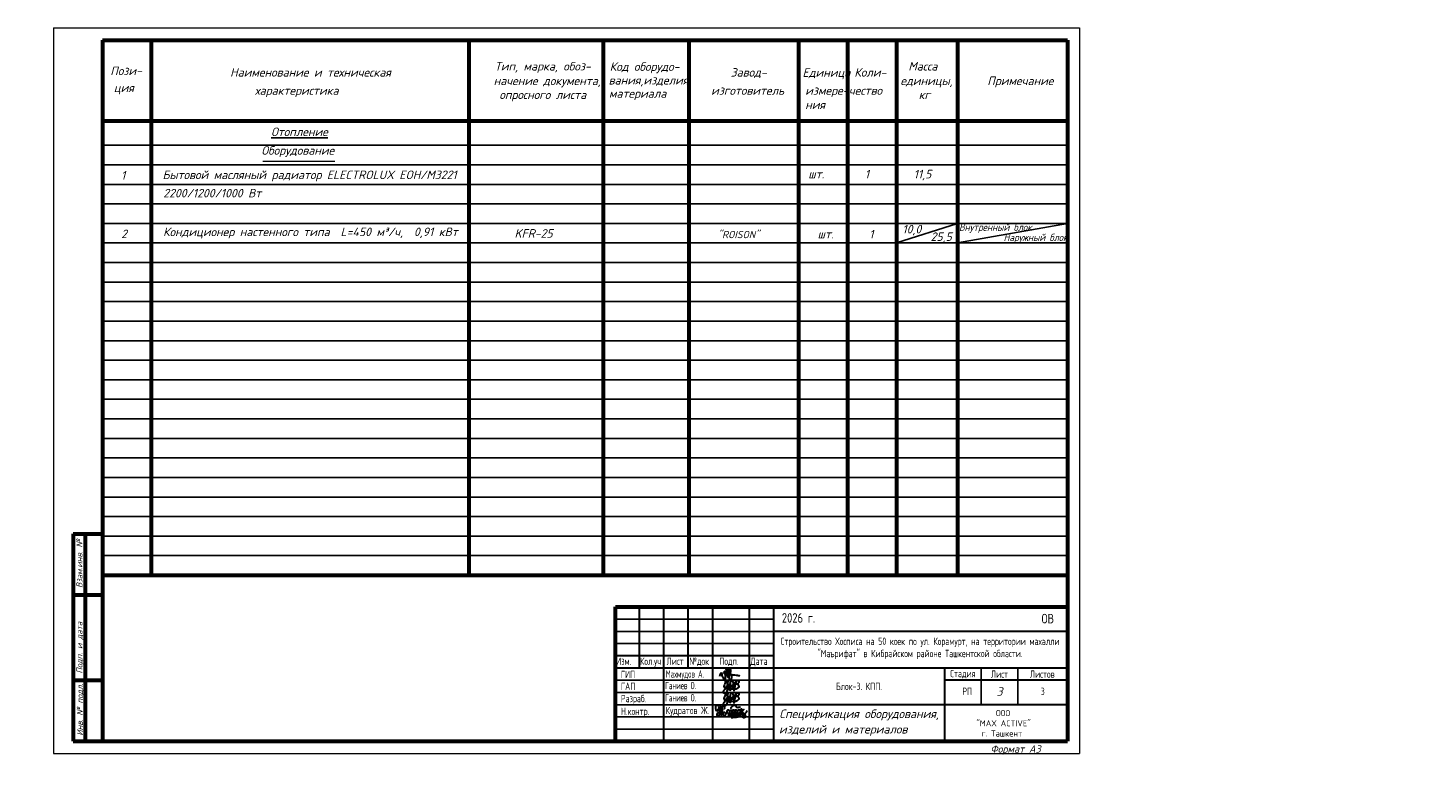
# Model space of a CAD drawing. Header units: millimetres. Extents: x 498100 to 1319669, y -719126 to -689176.
# Tile 3 of 3: x 588880 to 646186, y -719126 to -689284. Entities that reach past the tile are written whole.
import ezdxf
from ezdxf.enums import TextEntityAlignment as Align

# ---------------------------------------------------------------- set-up
doc = ezdxf.new("R2010")
doc.units = ezdxf.units.MM
for name, color, linetype, lineweight in [('30мм', 7, 'Continuous', 30), ('Надписи', 1, 'Continuous', 20), ('Основные', 7, 'Continuous', 35), ('размер', 92, 'Continuous', 20), ('СТЕНЫ', 5, 'Continuous', 30), ('текст', 7, 'Continuous', 25), ('ТХ. штамп', 7, 'Continuous', 25)]:
    doc.layers.add(name, color=color, linetype=linetype, lineweight=lineweight)
for name, color, linetype in [('_Текст', 7, 'Continuous'), ('CHERTEJ', 7, 'Continuous'), ('Штамп', 7, 'Continuous')]:
    doc.layers.add(name, color=color, linetype=linetype)
doc.styles.add('GOST', font='isocpeur.ttf', dxfattribs={"oblique": 15})
doc.styles.add('SPDS', font='spds.shx', dxfattribs={"width": 0.8, "height": 250})
doc.styles.add('style4', font='isocpeur.ttf', dxfattribs={"height": 350})
doc.styles.add('ГОСТ', font='isocpeur.ttf', dxfattribs={"oblique": 15, "height": 3.5})
doc.styles.add('ГОСТ 300', font='isocpeui.ttf', dxfattribs={"height": 250})

# ---------------------------------------------------------------- blocks, each defined once
blk = doc.blocks.new('A$C4c4061ee')
at = {"color": 184, "lineweight": 30}
blk.add_spline([(-39.7, -7.1), (-36.8, 4), (-34, 7.9), (-31.2, -0.1), (-24.1, -16.2), (-16.7, -23.5), (-13.9, -23.5), (-12.5, -17.9), (-12.5, 12.7), (-8.3, 24.8), (-4.4, 27), (-3.4, 21.4), (-5.7, 12.9), (-4.4, 8), (-4.4, -10), (-2, -12.6), (3.3, -10), (9.6, 6.1), (12.6, 19.5), (7.6, 28.9), (4.7, 26.6), (2.4, 16.6), (1.1, -1.2), (2.9, -14.2), (6.8, -24.8), (10.9, -24.8), (15, -21.3), (16.5, -17.2), (16.5, -9.9), (12, 2), (5.9, 7.4), (-2.7, 10.3), (-10, 12.1), (-17, 12.1), (-21.5, 11.2), (-22.5, 7.7), (-20, 5.4), (-14, 3.7), (-0.7, 1.8), (11, 0.5), (22.2, -1.2), (37.6, -2.6), (43.5, -3.6), (49.3, -4.5), (54.9, -6.4)], degree=3, dxfattribs=at)
blk = doc.blocks.new('x2')
at = {"color": 184, "lineweight": 30}
for points in [[(78585, 16823), (78585, 16800), (78578, 16780), (78566, 16779), (78552, 16793), (78544, 16821), (78544, 16860), (78552, 16896), (78564, 16910), (78580, 16912), (78601, 16877), (78616, 16818), (78621, 16768), (78619, 16720), (78611, 16676), (78602, 16660), (78593, 16657), (78581, 16669), (78573, 16701), (78576, 16724), (78584, 16740), (78594, 16748), (78603, 16750)], [(78621, 16751), (78648, 16780), (78651, 16827), (78645, 16873), (78641, 16894), (78640, 16890), (78642, 16883), (78649, 16847), (78651, 16827), (78656, 16789), (78660, 16746), (78664, 16706), (78667, 16672), (78670, 16661), (78668, 16666), (78667, 16673), (78662, 16732), (78659, 16755), (78657, 16779), (78656, 16786), (78664, 16778), (78674, 16781), (78681, 16806), (78681, 16850), (78685, 16876), (78696, 16889), (78711, 16888), (78728, 16865), (78731, 16843), (78727, 16825), (78716, 16823), (78709, 16824)], [(78681, 16802), (78685, 16767), (78695, 16721), (78707, 16692), (78720, 16679), (78739, 16676), (78754, 16683), (78761, 16706), (78756, 16725), (78748, 16738), (78736, 16746), (78724, 16744), (78721, 16737)], [(78797, 16717), (78799, 16789), (78806, 16801), (78818, 16800), (78841, 16772), (78848, 16732), (78854, 16681), (78849, 16663), (78835, 16661), (78825, 16677), (78828, 16710), (78841, 16744), (78856, 16774), (78870, 16795), (78889, 16793), (78903, 16760), (78909, 16701), (78909, 16673), (78892, 16667), (78877, 16683), (78882, 16713), (78895, 16740), (78901, 16769), (78910, 16791), (78930, 16803), (78950, 16791), (78958, 16755), (78963, 16717), (78965, 16682), (78952, 16673), (78932, 16676), (78931, 16706), (78946, 16742), (78966, 16782), (78978, 16800), (79002, 16799), (79017, 16771), (79021, 16716), (79017, 16685), (79006, 16671), (78991, 16674), (78983, 16708), (78998, 16742), (79019, 16775), (79039, 16800), (79068, 16805), (79086, 16776), (79091, 16716), (79082, 16687), (79061, 16684), (79050, 16697), (79066, 16740), (79088, 16767), (79107, 16798), (79110, 16823), (79111, 16819), (79125, 16691), (79125, 16695), (79121, 16755), (79122, 16767), (79132, 16785), (79154, 16805), (79162, 16810), (79158, 16808)], [(78879, 16636), (78919, 16635), (78966, 16642), (79009, 16647), (79042, 16654), (79068, 16654)], [(78886, 16827), (78881, 16847), (78905, 16877), (78937, 16904), (78959, 16908), (78977, 16898), (78986, 16880), (78997, 16864), (79013, 16858), (79041, 16860), (79061, 16865), (79080, 16864), (79086, 16862)], [(79121, 16760), (79131, 16746), (79145, 16737), (79160, 16728), (79174, 16710), (79187, 16686), (79192, 16665), (79190, 16644), (79182, 16633), (79161, 16630), (79145, 16632), (79135, 16643), (79134, 16657), (79144, 16670), (79157, 16684), (79172, 16700), (79187, 16716), (79206, 16740), (79225, 16769), (79240, 16791)]]:
    blk.add_spline(points, degree=3, dxfattribs=at)
blk = doc.blocks.new('Odil Ganiyev')
at = {"color": 184, "lineweight": 30}
for points in [[(278009, -189095), (278081, -189029), (278139, -189055), (278204, -188993)], [(278218, -189288), (278220, -189298), (278251, -189229), (278258, -189294), (278315, -189206), (278295, -189231), (278320, -189288), (278380, -189198), (278355, -189239), (278384, -189286), (278449, -189192), (278428, -189223), (278438, -189281), (278515, -189197), (278494, -189208), (278505, -189282), (278604, -188932), (278563, -189514)], [(278174, -189155), (278173, -189633), (278135, -189699), (278036, -189702), (278008, -189605), (278074, -189469), (278128, -189405), (278218, -189288)], [(278213, -189509), (278316, -189388), (278340, -189483), (278421, -189425), (278521, -189382)]]:
    blk.add_spline(points, degree=3, dxfattribs=at)
for points, knots in [([(278396, -189316), (278466, -189243), (278495, -189145), (278487, -189009), (278378, -188944), (278332, -188998), (278319, -189020), (278305, -189050), (278280, -189134), (278300, -189288), (278388, -189386)], [0, 0, 0, 0, 210.331661, 341.544209, 437.993539, 521.209993, 521.209993, 521.209993, 602.643394, 823.015149, 823.015149, 823.015149, 823.015149]), ([(278617, -189118), (278680, -189058), (278780, -189127), (278817, -189262), (278675, -189400), (278595, -189412), (278531, -189410)], [498.211239, 498.211239, 498.211239, 498.211239, 560.962433, 628.560844, 789.184895, 992.203079, 992.203079, 992.203079, 992.203079]), ([(278604, -188939), (278630, -188908), (278658, -188890), (278746, -188897), (278776, -188980), (278743, -189054), (278691, -189101), (278617, -189118)], [0, 0, 0, 0, 59.301687, 137.83445, 232.671471, 306.955654, 371.443461, 371.443461, 371.443461, 371.443461]), ([(278093, -189111), (278063, -189124), (277979, -189180), (277976, -189469), (278121, -189357), (278159, -189260), (278167, -189222)], [0, 0, 0, 0, 84.01965, 319.3343, 434.006974, 519.963926, 519.963926, 519.963926, 519.963926]), ([(278167, -189222), (278181, -189151), (278171, -189084), (278111, -189103), (278093, -189111)], [526.826092, 526.826092, 526.826092, 526.826092, 665.559085, 706.396126, 706.396126, 706.396126, 706.396126])]:
    blk.add_open_spline(points, degree=3, knots=knots, dxfattribs=at)
blk = doc.blocks.new('dfghdfh')
at = {"layer": '_Текст', "lineweight": 30}
for p, q in [((-12500, 2500), (-12500, 0)), ((-11500, 2500), (-11500, -3000)), ((-10500, 2500), (-10500, 0)), ((-9500, 2500), (-9500, -3000)), ((-8000, 2500), (-8000, -3000)), ((-7000, 2500), (-7000, -3000)), ((5000, 1500), (-7000, 1500)), ((-7000, 500), (-13500, 500)), ((5000, 0), (-13500, 0)), ((0, 0), (0, -3000)), ((5000, -500), (0, -500)), ((5000, -1500), (-7000, -1500))]:
    blk.add_line(p, q, dxfattribs=at)
at = {"layer": '_Текст', "lineweight": 25}
for p, q in [((-7000, 2000), (-13500, 2000)), ((-7000, 1500), (-13500, 1500)), ((-7000, 1000), (-13500, 1000)), ((1500, 0), (1500, -1500)), ((3000, 0), (3000, -1500)), ((-7000, -500), (-13500, -500)), ((-7000, -1000), (-13500, -1000)), ((-7000, -1500), (-13500, -1500)), ((-7000, -2000), (-13500, -2000)), ((-7000, -2500), (-13500, -2500))]:
    blk.add_line(p, q, dxfattribs=at)
at = {"layer": 'Основные', "color": 7, "linetype": 'Continuous', "lineweight": 60}
for p, q in [((-13470, 2500), (5030, 2500)), ((-13470, -3000), (-13470, 2500))]:
    blk.add_line(p, q, dxfattribs=at)
for name, p, xscale, yscale, zscale in [('A$C4c4061ee', (-8850, -265), 8.662286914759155, 8.662286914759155, 8.662286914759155), ('x2', (-155600, -32997), 1.86192246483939, 1.86192246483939, 1.86192246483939)]:
    blk.add_blockref(name, p, dxfattribs=dict(xscale=xscale, yscale=yscale, zscale=zscale))
at = {"xscale": 0.7425847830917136, "yscale": 0.7425847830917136, "zscale": 0.7425847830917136, "rotation": 351.5695638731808}
for p in [(-192616, 168584), (-192616, 168084)]:
    blk.add_blockref('Odil Ganiyev', p, dxfattribs=at)
at = {"ltscale": 100, "insert": (-669, -1720), "char_height": 250, "width": 6095.63, "attachment_point": 1, "style": 'ГОСТ 300'}
blk.add_mtext('\\pi2772.81725;{\\fISOCPEUR|b0|i0|c204|p34;ООО \\P\\pi1972.81725;"MAX ACTIVE" \\P\\pi2185.31725;г. Ташкент}', dxfattribs=at)
at = {"layer": '_Текст', "char_height": 300, "attachment_point": 5, "style": 'SPDS'}
for s, insert, width in [('Стадия', (750, -250), 1500), ('Лист', (2250, -250), 1500), ('Листов', (4000, -250), 2000)]:
    blk.add_mtext(s, dxfattribs=dict(at, insert=insert, width=width))
at = {"layer": 'текст', "color": 7, "lineweight": 25, "style": 'style4', "width": 0.8}
for s, p in [('2026 г.', (-6656, 1857)), ('ОВ', (3975, 1828))]:
    blk.add_text(s, height=390, dxfattribs=at).set_placement(p)
at = {"layer": 'ТХ. штамп', "color": 0, "style": 'SPDS'}
for s, width, p in [('ГИП', 0.8, (-13247, -414)), ('Ганиев О.', 0.7, (-11434, -867)), ('Махмудов А.', 0.7, (-11408, -394)), ('ГАП', 0.8, (-13247, -899)), ('Разраб.', 0.8, (-13247, -1399)), ('Ганиев О.', 0.7, (-11434, -1367)), ('Н.контр.', 0.8, (-13244, -1921)), ('Кудратов Ж.', 0.8, (-11413, -1887))]:
    blk.add_text(s, height=300, dxfattribs=dict(at, width=width)).set_placement(p)
at = {"layer": 'ТХ. штамп', "color": 0, "style": 'SPDS', "width": 0.8}
for s, p in [('РП', (730, -952)), ('3', (3940, -952))]:
    blk.add_text(s, height=300, dxfattribs=at).set_placement(p, align=Align.MIDDLE_LEFT)
at = {"layer": 'ТХ. штамп', "color": 0, "char_height": 300, "attachment_point": 5, "style": 'SPDS'}
for s, insert, width in [('Строительство Хосписа на 50 коек по ул. Корамурт, на территории махалли "Маърифат" в Кибрайском районе Ташкентской области.', (-1000, 804), 10065.84), ('Блок-3. КПП.', (-3500, -750), 7000)]:
    blk.add_mtext(s, dxfattribs=dict(at, insert=insert, width=width))
at = {"layer": 'Штамп', "style": 'SPDS', "width": 0.8}
for s, p in [('Изм.', (-13438, 129)), ('Кол.уч', (-12466, 128)), ('Лист', (-11376, 129)), ('№док', (-10446, 129)), ('Подп.', (-9216, 129)), ('Дата', (-7945, 129))]:
    blk.add_text(s, height=300, dxfattribs=at).set_placement(p)

msp = doc.modelspace()

# ---------------------------------------------------------------- linework, layer by layer
at = {"color": 7}
for p, q in [((591924.16, -694084.32), (631424.16, -694084.32)), ((591924.16, -694884.32), (631424.16, -694884.32)), ((591924.16, -695684.32), (631424.16, -695684.32)), ((591924.16, -696484.32), (631424.16, -696484.32)), ((591924.16, -697284.32), (631424.16, -697284.32)), ((591924.16, -698084.32), (631424.16, -698084.32)), ((591924.16, -698884.32), (631424.16, -698884.32)), ((591924.16, -699684.32), (631424.16, -699684.32)), ((591924.16, -700484.32), (631424.16, -700484.32)), ((591924.16, -701284.32), (631424.16, -701284.32)), ((591924.16, -702084.32), (631424.16, -702084.32)), ((591924.16, -702884.32), (631424.16, -702884.32)), ((591924.16, -703684.32), (631424.16, -703684.32)), ((591924.16, -704484.32), (631424.16, -704484.32)), ((591924.16, -705284.32), (631424.16, -705284.32)), ((591924.16, -706084.32), (631424.16, -706084.32)), ((591924.16, -706884.32), (631424.16, -706884.32)), ((591924.16, -707684.32), (631424.16, -707684.32)), ((591924.16, -708484.32), (631424.16, -708484.32)), ((591924.16, -709284.32), (631424.16, -709284.32)), ((591924.16, -710084.32), (631424.16, -710084.32)), ((591924.16, -710884.32), (631424.16, -710884.32))]:
    msp.add_line(p, q, dxfattribs=at)
at = {"layer": 'CHERTEJ', "color": 7, "ltscale": 100}
for p, q in [((624424.16, -698084.32), (626924.16, -697284.32)), ((626924.16, -698084.32), (631424.16, -697284.32))]:
    msp.add_line(p, q, dxfattribs=at)
at = {"layer": 'размер', "color": 7}
for p, q in [((589924.16, -689284.32), (631924.16, -689284.32)), ((589924.16, -689284.32), (589924.16, -718984.32)), ((631924.16, -689284.32), (631924.16, -718984.32)), ((598495.5, -694733.07), (601441.4, -694733.07)), ((589924.16, -718984.32), (631924.16, -718984.32))]:
    msp.add_line(p, q, dxfattribs=at)
at = {"layer": 'СТЕНЫ', "color": 7, "linetype": 'Continuous', "lineweight": 60, "ltscale": 0.5}
for p, q in [((591924.16, -689784.32), (631424.16, -689784.32)), ((591924.16, -689784.32), (591924.16, -718484.32)), ((593924.16, -689784.32), (593924.16, -711684.32)), ((606924.16, -689784.32), (606924.16, -711684.32)), ((612424.16, -689784.32), (612424.16, -711684.32)), ((615924.16, -689784.32), (615924.16, -711684.32)), ((620424.16, -689784.32), (620424.16, -711684.32)), ((622424.16, -689784.32), (622424.16, -711684.32)), ((624424.16, -689784.32), (624424.16, -711684.32)), ((626924.16, -689784.32), (626924.16, -711684.32)), ((631424.16, -689784.32), (631424.16, -718484.32)), ((591924.16, -693084.32), (631424.16, -693084.32)), ((590724.16, -709984.32), (591924.16, -709984.32)), ((590724.16, -709984.32), (590724.16, -718484.32)), ((591224.16, -709984.32), (591224.16, -718484.32)), ((591924.16, -711684.32), (631424.16, -711684.32)), ((590724.16, -712484.32), (591924.16, -712484.32)), ((590724.16, -715984.32), (591924.16, -715984.32)), ((590724.16, -718484.32), (591924.16, -718484.32)), ((591924.16, -718484.32), (631424.16, -718484.32))]:
    msp.add_line(p, q, dxfattribs=at)

# ---------------------------------------------------------------- block references
at = {"color": 0, "lineweight": 20}
for p in [(513570.03, -715421.31), (582207.16, -715484.32), (626394.18, -715484.32)]:
    msp.add_blockref('dfghdfh', p, dxfattribs=at)

# ---------------------------------------------------------------- texts
at = {"color": 7, "style": 'ГОСТ', "oblique": 15}
for s, height, p in [('Бытовой масляный радиатор ELECTROLUX EOH/M3221', 350, (594385.25, -695468.96)), ('1', 350, (623132.69, -695440.02)), ('11,5', 350, (625132.69, -695440.02)), ('1', 350, (592688.88, -695489.97)), ('шт.', 350, (620817.36, -695440.02)), ('Формат А3', 300, (628278.68, -718947.08))]:
    msp.add_text(s, height=height, dxfattribs=at).set_placement(p)
at = {"color": 7, "lineweight": 30, "style": 'ГОСТ', "oblique": 15}
for s, p in [('Взам.инв. №', (591109.29, -712205.85)), ('Подп. и дата', (591109.29, -715708.84)), ('Инв. № подл.', (591127.63, -718252.31))]:
    msp.add_text(s, height=250, rotation=90, dxfattribs=at).set_placement(p)
at = {"color": 7, "lineweight": 50, "oblique": 15}
for s, style, p in [('3', 'ГОСТ', (628525.95, -716620.53, 218809.9)), ('Спецификация оборудования,', 'GOST', (619634.64, -717532, -218809.9))]:
    msp.add_text(s, height=350, dxfattribs=dict(at, style=style)).set_placement(p)
at = {"layer": '30мм', "color": 7, "style": 'GOST', "oblique": 15}
msp.add_text('изделий и материалов', height=350, dxfattribs=at).set_placement((619618.26, -718165.06))
at = {"layer": '30мм', "color": 7, "lineweight": -3, "insert": (591924.16, -692484.32), "char_height": 350, "width": 9507.0007, "attachment_point": 1, "line_spacing_factor": 1.5, "style": 'ГОСТ'}
msp.add_mtext('{\\C2;                         \\L\\P\\l                               \\L\\C0;Отопление\\P\\l\\C2;                               \\L             \\l }', dxfattribs=at)
at = {"layer": 'Надписи', "color": 7, "style": 'ГОСТ', "oblique": 15}
for s, p in [('10,0', (624671.12, -697692.7)), ('шт. ', (621198.95, -697897.07)), ('1', (623313.64, -697897.07)), ('25,5', (625825.73, -698001.55))]:
    msp.add_text(s, height=350, dxfattribs=at).set_placement(p)
at = {"layer": 'СТЕНЫ', "color": 7, "lineweight": 30, "ltscale": 10, "style": 'ГОСТ', "oblique": 15}
msp.add_text('"ROISON" ', height=300, rotation=359.9867286, dxfattribs=at).set_placement((617116.28, -697889.15))
at = {"layer": 'текст', "color": 7, "style": 'ГОСТ', "oblique": 15}
for s, p in [('Пози-', (592248.14, -691212.71)), ('Наименование и техническая', (597151.63, -691275.6, -218809.9)), ('Тип, марка, обоз-', (607985.03, -691025.19, -218809.9)), ('Код оборудо-', (612689.13, -691040.21, -218809.9)), ('       Завод-', (616080.24, -691275.6, -218809.9)), ('Единица', (620581.37, -691284.8, -218809.9)), ('Коли-', (622703.27, -691275.6, -218809.9)), ('Масса', (624914.17, -691025.19, -218809.9)), ('ция', (592393.71, -691907.62)), ('начение документа,', (607939.09, -691620.83, -218809.9)), ('вания,изделия, ', (612643.85, -691598.03, -218809.9)), ('единицы,', (624591.19, -691620.83, -218809.9)), ('Примечание', (628145.77, -691620.83, -218809.9)), ('характеристика', (598164.93, -692020.15, -218809.9)), ('опросного листа', (608175.01, -692191.65, -218809.9)), ('материала', (612658.94, -692140.78, -218809.9)), ('изготовитель', (616840.22, -692020.15, -218809.9)), ('измере-', (620692.18, -692020.15, -218809.9)), ('чество', (622479.37, -692020.15, -218809.9)), ('кг', (625336.52, -692191.65, -218809.9)), ('ния', (620692.18, -692600.53, -218809.9)), ('Оборудование', (598433.14, -694472.31)), ('2200/1200/1000 Вт', (594415.36, -696219.94)), ('Кондиционер настенного типа  L=450 м³/ч,  0,91 кВт ', (594408.11, -697804.92)), ('2', (592692.64, -697887.44)), ('KFR-25', (608795.64, -697867.41))]:
    msp.add_text(s, height=350, dxfattribs=at).set_placement(p)
at = {"layer": 'текст', "color": 7, "style": 'ГОСТ', "oblique": 15, "width": 0.9}
for s, p in [('Внутренный блок', (626989.91, -697590.5)), ('Наружный блок', (628812.26, -698006.92))]:
    msp.add_text(s, height=300, dxfattribs=at).set_placement(p)

doc.saveas('drawing.dxf')
